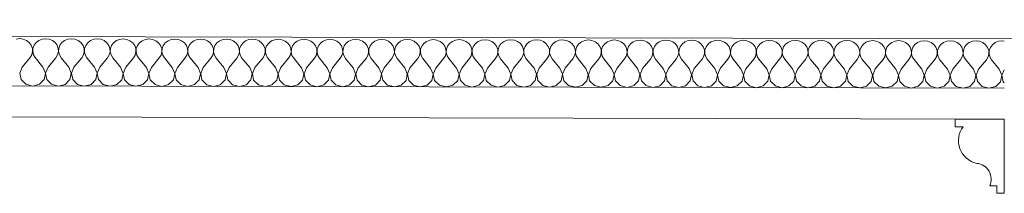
# Model space of a CAD drawing. Header units: millimetres. Extents: x -573548 to 674770, y -246895 to -89040.
# Tile 62 of 199: x 100221 to 101021, y -235800 to -235659. Entities that reach past the tile are written whole.
import ezdxf

# ---------------------------------------------------------------- set-up
doc = ezdxf.new("R2010")
doc.units = ezdxf.units.MM
for name, color, linetype, lineweight in [('belki sufitowe_Nr_pióra__41', 8, 'Continuous', 9), ('Nowe_Drawing & Figure_Nr_pióra__59', 8, 'Continuous', 9), ('Nowe_strop_Nr_pióra__59', 8, 'Continuous', 9), ('strop_Nr_pióra__41', 8, 'Continuous', 9)]:
    doc.layers.add(name, color=color, linetype=linetype, lineweight=lineweight)
doc.layers.add('Nowe_Drawing & Figure', color=7, linetype='Continuous')

# ---------------------------------------------------------------- blocks, each defined once
blk = doc.blocks.new('*X456', base_point=(477978.69, -104863.57))
at = {"layer": 'Nowe_Drawing & Figure', "color": 21, "linetype": 'Continuous', "lineweight": 13, "true_color": 0xffaaaa}
for p, q in [((494988.11, -73215.76), (494985.24, -73216.12)), ((494990.98, -73216.13), (494988.11, -73215.76)), ((494993.62, -73217.21), (494990.98, -73216.13)), ((494995.85, -73218.9), (494993.62, -73217.21)), ((494997.49, -73221.09), (494995.85, -73218.9)), ((494998.41, -73223.6), (494997.49, -73221.09)), ((494999.7, -73221.09), (494998.77, -73223.6)), ((495001.35, -73218.92), (494999.7, -73221.09)), ((495003.58, -73217.23), (495001.35, -73218.92)), ((495006.24, -73216.17), (495003.58, -73217.23)), ((495009.11, -73215.81), (495006.24, -73216.17)), ((495011.98, -73216.18), (495009.11, -73215.81)), ((495014.62, -73217.25), (495011.98, -73216.18)), ((495016.85, -73218.95), (495014.62, -73217.25)), ((495018.49, -73221.14), (495016.85, -73218.95)), ((495019.41, -73223.65), (495018.49, -73221.14)), ((495020.7, -73221.14), (495019.77, -73223.65)), ((495022.35, -73218.96), (495020.7, -73221.14)), ((495024.58, -73217.28), (495022.35, -73218.96)), ((495027.24, -73216.21), (495024.58, -73217.28)), ((495030.11, -73215.86), (495027.24, -73216.21)), ((495032.98, -73216.23), (495030.11, -73215.86)), ((495035.62, -73217.3), (495032.98, -73216.23)), ((495037.85, -73219), (495035.62, -73217.3)), ((495039.49, -73221.18), (495037.85, -73219)), ((495040.41, -73223.7), (495039.49, -73221.18)), ((495041.7, -73221.19), (495040.77, -73223.7)), ((495043.35, -73219.01), (495041.7, -73221.19)), ((495045.58, -73217.32), (495043.35, -73219.01)), ((495048.24, -73216.26), (495045.58, -73217.32)), ((495051.11, -73215.9), (495048.24, -73216.26)), ((495053.98, -73216.27), (495051.11, -73215.9)), ((495056.62, -73217.35), (495053.98, -73216.27)), ((495058.85, -73219.04), (495056.62, -73217.35)), ((495060.49, -73221.23), (495058.85, -73219.04)), ((495061.41, -73223.74), (495060.49, -73221.23)), ((495062.7, -73221.24), (495061.77, -73223.74)), ((495064.35, -73219.06), (495062.7, -73221.24)), ((495066.58, -73217.37), (495064.35, -73219.06)), ((495069.24, -73216.31), (495066.58, -73217.37)), ((495072.11, -73215.95), (495069.24, -73216.31)), ((495074.98, -73216.32), (495072.11, -73215.95)), ((495077.62, -73217.4), (495074.98, -73216.32)), ((495079.85, -73219.09), (495077.62, -73217.4)), ((495081.49, -73221.28), (495079.85, -73219.09)), ((495082.41, -73223.79), (495081.49, -73221.28)), ((495083.7, -73221.28), (495082.77, -73223.79)), ((495085.35, -73219.1), (495083.7, -73221.28)), ((495087.58, -73217.42), (495085.35, -73219.1)), ((495090.24, -73216.36), (495087.58, -73217.42)), ((495093.11, -73216), (495090.24, -73216.36)), ((495095.98, -73216.37), (495093.11, -73216)), ((495098.62, -73217.44), (495095.98, -73216.37)), ((495100.85, -73219.14), (495098.62, -73217.44)), ((495102.49, -73221.32), (495100.85, -73219.14)), ((495103.41, -73223.84), (495102.49, -73221.32)), ((495104.7, -73221.33), (495103.77, -73223.84)), ((495106.35, -73219.15), (495104.7, -73221.33)), ((495108.58, -73217.46), (495106.35, -73219.15)), ((495111.24, -73216.4), (495108.58, -73217.46)), ((495114.11, -73216.04), (495111.24, -73216.4)), ((495116.97, -73216.41), (495114.11, -73216.04)), ((495119.62, -73217.49), (495116.97, -73216.41)), ((495121.85, -73219.18), (495119.62, -73217.49)), ((495123.49, -73221.37), (495121.85, -73219.18)), ((495124.41, -73223.88), (495123.49, -73221.37)), ((495125.7, -73221.38), (495124.77, -73223.88)), ((495127.35, -73219.2), (495125.7, -73221.38)), ((495129.58, -73217.51), (495127.35, -73219.2)), ((495132.24, -73216.45), (495129.58, -73217.51)), ((495135.11, -73216.09), (495132.24, -73216.45)), ((495137.97, -73216.46), (495135.11, -73216.09)), ((495140.62, -73217.54), (495137.97, -73216.46)), ((495142.85, -73219.23), (495140.62, -73217.54)), ((495144.49, -73221.42), (495142.85, -73219.23)), ((495145.41, -73223.93), (495144.49, -73221.42)), ((495146.7, -73221.42), (495145.77, -73223.93)), ((495148.35, -73219.24), (495146.7, -73221.42)), ((495150.58, -73217.56), (495148.35, -73219.24)), ((495153.24, -73216.5), (495150.58, -73217.56)), ((495156.11, -73216.14), (495153.24, -73216.5)), ((495158.97, -73216.51), (495156.11, -73216.14)), ((495161.62, -73217.58), (495158.97, -73216.51)), ((495163.85, -73219.28), (495161.62, -73217.58)), ((495165.49, -73221.46), (495163.85, -73219.28)), ((495169.35, -73219.29), (495167.7, -73221.47)), ((495171.58, -73217.6), (495169.35, -73219.29)), ((495174.24, -73216.54), (495171.58, -73217.6)), ((495177.11, -73216.18), (495174.24, -73216.54)), ((495179.97, -73216.56), (495177.11, -73216.18)), ((495182.62, -73217.63), (495179.97, -73216.56)), ((495184.85, -73219.32), (495182.62, -73217.63)), ((495186.49, -73221.51), (495184.85, -73219.32)), ((495190.35, -73219.34), (495188.7, -73221.52)), ((495192.58, -73217.65), (495190.35, -73219.34)), ((495195.24, -73216.59), (495192.58, -73217.65)), ((495198.11, -73216.23), (495195.24, -73216.59)), ((495200.97, -73216.6), (495198.11, -73216.23)), ((495203.62, -73217.68), (495200.97, -73216.6)), ((495205.85, -73219.37), (495203.62, -73217.68)), ((495207.49, -73221.56), (495205.85, -73219.37)), ((495211.35, -73219.38), (495209.7, -73221.56)), ((495213.58, -73217.7), (495211.35, -73219.38)), ((495216.24, -73216.64), (495213.58, -73217.7)), ((495219.11, -73216.28), (495216.24, -73216.64)), ((495221.97, -73216.65), (495219.11, -73216.28)), ((495224.62, -73217.72), (495221.97, -73216.65)), ((495226.85, -73219.42), (495224.62, -73217.72)), ((495228.49, -73221.6), (495226.85, -73219.42)), ((495232.35, -73219.43), (495230.7, -73221.61)), ((495234.58, -73217.75), (495232.35, -73219.43)), ((495237.24, -73216.68), (495234.58, -73217.75)), ((495240.11, -73216.32), (495237.24, -73216.68)), ((495242.97, -73216.7), (495240.11, -73216.32)), ((495245.62, -73217.77), (495242.97, -73216.7)), ((495247.85, -73219.46), (495245.62, -73217.77)), ((495249.49, -73221.65), (495247.85, -73219.46)), ((495253.35, -73219.48), (495251.7, -73221.66)), ((495255.58, -73217.79), (495253.35, -73219.48)), ((495258.24, -73216.73), (495255.58, -73217.79)), ((495261.11, -73216.37), (495258.24, -73216.73)), ((495263.97, -73216.74), (495261.11, -73216.37)), ((495266.62, -73217.82), (495263.97, -73216.74)), ((495268.85, -73219.51), (495266.62, -73217.82)), ((495270.49, -73221.7), (495268.85, -73219.51)), ((495274.35, -73219.52), (495272.7, -73221.7)), ((495276.58, -73217.84), (495274.35, -73219.52)), ((495279.24, -73216.78), (495276.58, -73217.84)), ((495282.11, -73216.42), (495279.24, -73216.78)), ((495284.97, -73216.79), (495282.11, -73216.42)), ((495287.62, -73217.86), (495284.97, -73216.79)), ((495289.85, -73219.56), (495287.62, -73217.86)), ((495291.49, -73221.75), (495289.85, -73219.56)), ((495295.35, -73219.57), (495293.7, -73221.75)), ((495297.58, -73217.89), (495295.35, -73219.57)), ((495300.24, -73216.82), (495297.58, -73217.89)), ((495303.11, -73216.46), (495300.24, -73216.82)), ((495305.97, -73216.84), (495303.11, -73216.46)), ((495308.62, -73217.91), (495305.97, -73216.84)), ((495310.85, -73219.61), (495308.62, -73217.91)), ((495312.49, -73221.79), (495310.85, -73219.61)), ((495316.35, -73219.62), (495314.7, -73221.8)), ((495318.58, -73217.93), (495316.35, -73219.62)), ((495321.24, -73216.87), (495318.58, -73217.93)), ((495324.11, -73216.51), (495321.24, -73216.87)), ((495326.97, -73216.88), (495324.11, -73216.51)), ((495329.62, -73217.96), (495326.97, -73216.88)), ((495331.85, -73219.65), (495329.62, -73217.96)), ((495333.49, -73221.84), (495331.85, -73219.65)), ((495337.35, -73219.66), (495335.7, -73221.84)), ((495339.58, -73217.98), (495337.35, -73219.66)), ((495342.24, -73216.92), (495339.58, -73217.98)), ((495345.11, -73216.56), (495342.24, -73216.92)), ((495347.97, -73216.93), (495345.11, -73216.56)), ((495350.62, -73218), (495347.97, -73216.93)), ((495352.85, -73219.7), (495350.62, -73218)), ((495354.49, -73221.89), (495352.85, -73219.7)), ((495358.35, -73219.71), (495356.7, -73221.89)), ((495360.58, -73218.03), (495358.35, -73219.71)), ((495363.24, -73216.96), (495360.58, -73218.03)), ((495366.11, -73216.6), (495363.24, -73216.96)), ((495368.97, -73216.98), (495366.11, -73216.6)), ((495371.62, -73218.05), (495368.97, -73216.98)), ((495373.85, -73219.75), (495371.62, -73218.05)), ((495375.49, -73221.93), (495373.85, -73219.75)), ((495379.35, -73219.76), (495377.7, -73221.94)), ((495381.58, -73218.07), (495379.35, -73219.76)), ((495384.24, -73217.01), (495381.58, -73218.07)), ((495387.11, -73216.65), (495384.24, -73217.01)), ((495389.97, -73217.02), (495387.11, -73216.65)), ((495392.62, -73218.1), (495389.97, -73217.02)), ((495394.85, -73219.79), (495392.62, -73218.1)), ((495396.49, -73221.98), (495394.85, -73219.79)), ((495400.35, -73219.8), (495398.7, -73221.98)), ((495402.58, -73218.12), (495400.35, -73219.8)), ((495405.24, -73217.06), (495402.58, -73218.12)), ((495408.11, -73216.7), (495405.24, -73217.06)), ((495410.97, -73217.07), (495408.11, -73216.7)), ((495413.62, -73218.14), (495410.97, -73217.07)), ((495415.85, -73219.84), (495413.62, -73218.14)), ((495417.49, -73222.03), (495415.85, -73219.84)), ((495421.35, -73219.85), (495419.7, -73222.03)), ((495423.58, -73218.17), (495421.35, -73219.85)), ((495426.24, -73217.1), (495423.58, -73218.17)), ((495429.11, -73216.75), (495426.24, -73217.1)), ((495431.97, -73217.12), (495429.11, -73216.75)), ((495434.62, -73218.19), (495431.97, -73217.12)), ((495436.85, -73219.89), (495434.62, -73218.19)), ((495438.49, -73222.07), (495436.85, -73219.89)), ((495442.35, -73219.9), (495440.7, -73222.08)), ((495444.58, -73218.21), (495442.35, -73219.9)), ((495447.24, -73217.15), (495444.58, -73218.21)), ((495450.11, -73216.79), (495447.24, -73217.15)), ((495452.97, -73217.16), (495450.11, -73216.79)), ((495455.62, -73218.24), (495452.97, -73217.16)), ((495457.85, -73219.93), (495455.62, -73218.24)), ((495459.49, -73222.12), (495457.85, -73219.93)), ((495463.35, -73219.95), (495461.7, -73222.12)), ((495465.58, -73218.26), (495463.35, -73219.95)), ((495468.24, -73217.2), (495465.58, -73218.26)), ((495471.11, -73216.84), (495468.24, -73217.2)), ((495473.97, -73217.21), (495471.11, -73216.84)), ((495476.62, -73218.29), (495473.97, -73217.21)), ((495478.85, -73219.98), (495476.62, -73218.29)), ((495480.49, -73222.17), (495478.85, -73219.98)), ((495484.35, -73219.99), (495482.7, -73222.17)), ((495486.58, -73218.31), (495484.35, -73219.99)), ((495489.24, -73217.24), (495486.58, -73218.31)), ((495492.11, -73216.89), (495489.24, -73217.24)), ((495494.97, -73217.26), (495492.11, -73216.89)), ((495497.62, -73218.33), (495494.97, -73217.26)), ((495499.85, -73220.03), (495497.62, -73218.33)), ((495501.49, -73222.21), (495499.85, -73220.03)), ((495505.35, -73220.04), (495503.7, -73222.22)), ((495507.58, -73218.35), (495505.35, -73220.04)), ((495510.24, -73217.29), (495507.58, -73218.35)), ((495513.11, -73216.93), (495510.24, -73217.29)), ((495515.97, -73217.3), (495513.11, -73216.93)), ((495518.62, -73218.38), (495515.97, -73217.3)), ((495520.85, -73220.07), (495518.62, -73218.38)), ((495522.49, -73222.26), (495520.85, -73220.07)), ((495526.35, -73220.09), (495524.7, -73222.27)), ((495528.58, -73218.4), (495526.35, -73220.09)), ((495531.24, -73217.34), (495528.58, -73218.4)), ((495534.11, -73216.98), (495531.24, -73217.34)), ((495536.97, -73217.35), (495534.11, -73216.98)), ((495539.62, -73218.43), (495536.97, -73217.35)), ((495541.85, -73220.12), (495539.62, -73218.43)), ((495543.49, -73222.31), (495541.85, -73220.12)), ((495547.35, -73220.13), (495545.7, -73222.31)), ((495549.58, -73218.45), (495547.35, -73220.13)), ((495552.24, -73217.39), (495549.58, -73218.45)), ((495555.11, -73217.03), (495552.24, -73217.39)), ((495557.97, -73217.4), (495555.11, -73217.03)), ((495560.62, -73218.47), (495557.97, -73217.4)), ((495562.85, -73220.17), (495560.62, -73218.47)), ((495564.49, -73222.35), (495562.85, -73220.17)), ((495568.35, -73220.18), (495566.7, -73222.36)), ((495570.58, -73218.49), (495568.35, -73220.18)), ((495573.24, -73217.43), (495570.58, -73218.49)), ((495576.11, -73217.07), (495573.24, -73217.43)), ((495578.97, -73217.44), (495576.11, -73217.07)), ((495581.62, -73218.52), (495578.97, -73217.44)), ((495583.85, -73220.21), (495581.62, -73218.52)), ((495585.48, -73222.4), (495583.85, -73220.21)), ((495589.35, -73220.23), (495587.7, -73222.41)), ((495591.58, -73218.54), (495589.35, -73220.23)), ((495594.24, -73217.48), (495591.58, -73218.54)), ((495597.11, -73217.12), (495594.24, -73217.48)), ((495599.97, -73217.49), (495597.11, -73217.12)), ((495602.62, -73218.57), (495599.97, -73217.49)), ((495604.85, -73220.26), (495602.62, -73218.57)), ((495606.48, -73222.45), (495604.85, -73220.26)), ((495610.35, -73220.27), (495608.7, -73222.45)), ((495612.58, -73218.59), (495610.35, -73220.27)), ((495615.24, -73217.53), (495612.58, -73218.59)), ((495618.11, -73217.17), (495615.24, -73217.53)), ((495620.97, -73217.54), (495618.11, -73217.17)), ((495623.62, -73218.61), (495620.97, -73217.54)), ((495625.85, -73220.31), (495623.62, -73218.61)), ((495627.48, -73222.49), (495625.85, -73220.31)), ((495631.35, -73220.32), (495629.7, -73222.5)), ((495633.58, -73218.63), (495631.35, -73220.32)), ((495636.24, -73217.57), (495633.58, -73218.63)), ((495639.11, -73217.21), (495636.24, -73217.57)), ((495641.97, -73217.59), (495639.11, -73217.21)), ((495644.62, -73218.66), (495641.97, -73217.59)), ((495646.85, -73220.35), (495644.62, -73218.66)), ((495648.48, -73222.54), (495646.85, -73220.35)), ((495652.35, -73220.37), (495650.7, -73222.55)), ((495654.58, -73218.68), (495652.35, -73220.37)), ((495657.24, -73217.62), (495654.58, -73218.68)), ((495660.11, -73217.26), (495657.24, -73217.62)), ((495662.97, -73217.63), (495660.11, -73217.26)), ((495665.62, -73218.71), (495662.97, -73217.63)), ((495667.85, -73220.4), (495665.62, -73218.71)), ((495669.48, -73222.59), (495667.85, -73220.4)), ((495673.35, -73220.41), (495671.7, -73222.59)), ((495675.58, -73218.73), (495673.35, -73220.41)), ((495678.23, -73217.67), (495675.58, -73218.73)), ((495681.11, -73217.31), (495678.23, -73217.67)), ((495683.97, -73217.68), (495681.11, -73217.31)), ((495686.62, -73218.75), (495683.97, -73217.68)), ((495688.85, -73220.45), (495686.62, -73218.75)), ((495690.48, -73222.63), (495688.85, -73220.45)), ((495694.35, -73220.46), (495692.7, -73222.64)), ((495696.58, -73218.78), (495694.35, -73220.46)), ((495699.23, -73217.71), (495696.58, -73218.78)), ((495702.11, -73217.35), (495699.23, -73217.71)), ((495704.97, -73217.73), (495702.11, -73217.35)), ((495707.62, -73218.8), (495704.97, -73217.73)), ((495709.85, -73220.5), (495707.62, -73218.8)), ((495711.48, -73222.68), (495709.85, -73220.5)), ((495715.35, -73220.51), (495713.7, -73222.69)), ((495717.58, -73218.82), (495715.35, -73220.51)), ((495720.23, -73217.76), (495717.58, -73218.82)), ((495723.1, -73217.4), (495720.23, -73217.76)), ((495725.97, -73217.77), (495723.1, -73217.4)), ((495728.62, -73218.85), (495725.97, -73217.77)), ((495730.85, -73220.54), (495728.62, -73218.85)), ((495732.48, -73222.73), (495730.85, -73220.54)), ((495736.35, -73220.55), (495734.7, -73222.73)), ((495738.58, -73218.87), (495736.35, -73220.55)), ((495741.23, -73217.81), (495738.58, -73218.87)), ((495744.1, -73217.45), (495741.23, -73217.81)), ((495746.97, -73217.82), (495744.1, -73217.45)), ((495749.62, -73218.89), (495746.97, -73217.82)), ((495751.85, -73220.59), (495749.62, -73218.89)), ((495753.48, -73222.78), (495751.85, -73220.59)), ((495757.35, -73220.6), (495755.7, -73222.78)), ((495759.58, -73218.92), (495757.35, -73220.6)), ((495762.23, -73217.85), (495759.58, -73218.92)), ((495765.1, -73217.49), (495762.23, -73217.85)), ((495767.97, -73217.87), (495765.1, -73217.49)), ((495770.62, -73218.94), (495767.97, -73217.87)), ((495772.85, -73220.64), (495770.62, -73218.94)), ((495774.48, -73222.82), (495772.85, -73220.64)), ((495778.35, -73220.65), (495776.7, -73222.83)), ((495780.58, -73218.96), (495778.35, -73220.65)), ((495783.23, -73217.9), (495780.58, -73218.96)), ((495786.1, -73217.54), (495783.23, -73217.9)), ((495788.01, -73217.79), (495786.1, -73217.54)), ((494996.47, -73231.14), (494997.88, -73228.83)), ((494997.88, -73228.83), (494998.54, -73226.25)), ((494998.54, -73226.25), (494998.41, -73223.6)), ((494998.77, -73223.6), (494998.63, -73226.25)), ((494998.63, -73226.25), (494999.28, -73228.83)), ((494999.28, -73228.83), (495000.67, -73231.15)), ((495017.47, -73231.19), (495018.88, -73228.87)), ((495018.88, -73228.87), (495019.54, -73226.29)), ((495019.54, -73226.29), (495019.41, -73223.65)), ((495019.77, -73223.65), (495019.63, -73226.29)), ((495019.63, -73226.29), (495020.28, -73228.88)), ((495020.28, -73228.88), (495021.67, -73231.2)), ((495038.47, -73231.23), (495039.88, -73228.92)), ((495039.88, -73228.92), (495040.54, -73226.34)), ((495040.54, -73226.34), (495040.41, -73223.7)), ((495040.77, -73223.7), (495040.63, -73226.34)), ((495040.63, -73226.34), (495041.28, -73228.92)), ((495041.28, -73228.92), (495042.67, -73231.24)), ((495059.47, -73231.28), (495060.88, -73228.97)), ((495060.88, -73228.97), (495061.54, -73226.39)), ((495061.54, -73226.39), (495061.41, -73223.74)), ((495061.77, -73223.74), (495061.63, -73226.39)), ((495061.63, -73226.39), (495062.28, -73228.97)), ((495062.28, -73228.97), (495063.67, -73231.29)), ((495080.47, -73231.33), (495081.88, -73229.01)), ((495081.88, -73229.01), (495082.54, -73226.43)), ((495082.54, -73226.43), (495082.41, -73223.79)), ((495082.77, -73223.79), (495082.63, -73226.43)), ((495082.63, -73226.43), (495083.28, -73229.02)), ((495083.28, -73229.02), (495084.67, -73231.34)), ((495101.47, -73231.37), (495102.88, -73229.06)), ((495102.88, -73229.06), (495103.54, -73226.48)), ((495103.54, -73226.48), (495103.41, -73223.84)), ((495103.77, -73223.84), (495103.63, -73226.48)), ((495103.63, -73226.48), (495104.28, -73229.06)), ((495104.28, -73229.06), (495105.67, -73231.38)), ((495122.47, -73231.42), (495123.88, -73229.11)), ((495123.88, -73229.11), (495124.54, -73226.53)), ((495124.54, -73226.53), (495124.41, -73223.88)), ((495124.77, -73223.88), (495124.63, -73226.53)), ((495124.63, -73226.53), (495125.28, -73229.11)), ((495125.28, -73229.11), (495126.67, -73231.43)), ((495143.47, -73231.47), (495144.88, -73229.15)), ((495144.88, -73229.15), (495145.54, -73226.58)), ((495145.54, -73226.58), (495145.41, -73223.93)), ((495145.77, -73223.93), (495145.63, -73226.58)), ((495145.63, -73226.58), (495146.28, -73229.16)), ((495146.28, -73229.16), (495147.67, -73231.48)), ((495164.47, -73231.52), (495165.88, -73229.2)), ((495166.41, -73223.98), (495165.49, -73221.46)), ((495165.88, -73229.2), (495166.54, -73226.62)), ((495166.54, -73226.62), (495166.41, -73223.98)), ((495166.77, -73223.98), (495166.63, -73226.62)), ((495166.63, -73226.62), (495167.28, -73229.2)), ((495167.7, -73221.47), (495166.77, -73223.98)), ((495167.28, -73229.2), (495168.67, -73231.52)), ((495185.47, -73231.56), (495186.88, -73229.25)), ((495187.41, -73224.02), (495186.49, -73221.51)), ((495186.88, -73229.25), (495187.54, -73226.67)), ((495187.54, -73226.67), (495187.41, -73224.02)), ((495187.77, -73224.02), (495187.63, -73226.67)), ((495187.63, -73226.67), (495188.28, -73229.25)), ((495188.7, -73221.52), (495187.77, -73224.02)), ((495188.28, -73229.25), (495189.67, -73231.57)), ((495206.47, -73231.61), (495207.88, -73229.29)), ((495208.41, -73224.07), (495207.49, -73221.56)), ((495207.88, -73229.29), (495208.54, -73226.72)), ((495208.54, -73226.72), (495208.41, -73224.07)), ((495208.77, -73224.07), (495208.63, -73226.72)), ((495208.63, -73226.72), (495209.28, -73229.3)), ((495209.7, -73221.56), (495208.77, -73224.07)), ((495209.28, -73229.3), (495210.67, -73231.62)), ((495227.47, -73231.66), (495228.88, -73229.34)), ((495229.41, -73224.12), (495228.49, -73221.6)), ((495228.88, -73229.34), (495229.54, -73226.76)), ((495229.54, -73226.76), (495229.41, -73224.12)), ((495229.77, -73224.12), (495229.63, -73226.76)), ((495229.63, -73226.76), (495230.28, -73229.34)), ((495230.7, -73221.61), (495229.77, -73224.12)), ((495230.28, -73229.34), (495231.67, -73231.67)), ((495248.47, -73231.7), (495249.88, -73229.39)), ((495250.41, -73224.16), (495249.49, -73221.65)), ((495249.88, -73229.39), (495250.54, -73226.81)), ((495250.54, -73226.81), (495250.41, -73224.16)), ((495250.77, -73224.16), (495250.63, -73226.81)), ((495250.63, -73226.81), (495251.28, -73229.39)), ((495251.7, -73221.66), (495250.77, -73224.16)), ((495251.28, -73229.39), (495252.67, -73231.71)), ((495269.47, -73231.75), (495270.88, -73229.43)), ((495271.41, -73224.21), (495270.49, -73221.7)), ((495270.88, -73229.43), (495271.54, -73226.86)), ((495271.54, -73226.86), (495271.41, -73224.21)), ((495271.77, -73224.21), (495271.63, -73226.86)), ((495271.63, -73226.86), (495272.28, -73229.44)), ((495272.7, -73221.7), (495271.77, -73224.21)), ((495272.28, -73229.44), (495273.67, -73231.76)), ((495292.41, -73224.26), (495291.49, -73221.75)), ((495291.88, -73229.48), (495292.54, -73226.9)), ((495292.54, -73226.9), (495292.41, -73224.26)), ((495292.77, -73224.26), (495292.63, -73226.9)), ((495292.63, -73226.9), (495293.28, -73229.48)), ((495293.7, -73221.75), (495292.77, -73224.26)), ((495313.41, -73224.3), (495312.49, -73221.79)), ((495312.88, -73229.53), (495313.54, -73226.95)), ((495313.54, -73226.95), (495313.41, -73224.3)), ((495313.77, -73224.3), (495313.63, -73226.95)), ((495313.63, -73226.95), (495314.28, -73229.53)), ((495314.7, -73221.8), (495313.77, -73224.3)), ((495334.41, -73224.35), (495333.49, -73221.84)), ((495333.88, -73229.58), (495334.54, -73227)), ((495334.54, -73227), (495334.41, -73224.35)), ((495334.77, -73224.35), (495334.63, -73227)), ((495334.63, -73227), (495335.28, -73229.58)), ((495335.7, -73221.84), (495334.77, -73224.35)), ((495355.41, -73224.4), (495354.49, -73221.89)), ((495354.88, -73229.62), (495355.54, -73227.04)), ((495355.54, -73227.04), (495355.41, -73224.4)), ((495355.77, -73224.4), (495355.63, -73227.04)), ((495355.63, -73227.04), (495356.27, -73229.63)), ((495356.7, -73221.89), (495355.77, -73224.4)), ((495376.41, -73224.44), (495375.49, -73221.93)), ((495375.88, -73229.67), (495376.54, -73227.09)), ((495376.54, -73227.09), (495376.41, -73224.44)), ((495376.77, -73224.45), (495376.62, -73227.09)), ((495376.62, -73227.09), (495377.27, -73229.67)), ((495377.7, -73221.94), (495376.77, -73224.45)), ((495397.41, -73224.49), (495396.49, -73221.98)), ((495396.88, -73229.72), (495397.54, -73227.14)), ((495397.54, -73227.14), (495397.41, -73224.49)), ((495397.77, -73224.49), (495397.62, -73227.14)), ((495397.62, -73227.14), (495398.27, -73229.72)), ((495398.7, -73221.98), (495397.77, -73224.49)), ((495418.41, -73224.54), (495417.49, -73222.03)), ((495417.88, -73229.76), (495418.54, -73227.18)), ((495418.54, -73227.18), (495418.41, -73224.54)), ((495418.77, -73224.54), (495418.62, -73227.18)), ((495418.62, -73227.18), (495419.27, -73229.77)), ((495419.7, -73222.03), (495418.77, -73224.54)), ((495439.41, -73224.58), (495438.49, -73222.07)), ((495438.88, -73229.81), (495439.54, -73227.23)), ((495439.54, -73227.23), (495439.41, -73224.58)), ((495439.77, -73224.59), (495439.62, -73227.23)), ((495439.62, -73227.23), (495440.27, -73229.81)), ((495440.7, -73222.08), (495439.77, -73224.59)), ((495460.41, -73224.63), (495459.49, -73222.12)), ((495459.88, -73229.86), (495460.54, -73227.28)), ((495460.54, -73227.28), (495460.41, -73224.63)), ((495460.77, -73224.63), (495460.62, -73227.28)), ((495460.62, -73227.28), (495461.27, -73229.86)), ((495461.7, -73222.12), (495460.77, -73224.63)), ((495481.41, -73224.68), (495480.49, -73222.17)), ((495480.88, -73229.9), (495481.54, -73227.32)), ((495481.54, -73227.32), (495481.41, -73224.68)), ((495481.77, -73224.68), (495481.62, -73227.32)), ((495481.62, -73227.32), (495482.27, -73229.91)), ((495482.7, -73222.17), (495481.77, -73224.68)), ((495502.41, -73224.73), (495501.49, -73222.21)), ((495501.88, -73229.95), (495502.54, -73227.37)), ((495502.54, -73227.37), (495502.41, -73224.73)), ((495502.77, -73224.73), (495502.62, -73227.37)), ((495502.62, -73227.37), (495503.27, -73229.95)), ((495503.7, -73222.22), (495502.77, -73224.73)), ((495523.41, -73224.77), (495522.49, -73222.26)), ((495522.88, -73230), (495523.54, -73227.42)), ((495523.54, -73227.42), (495523.41, -73224.77)), ((495523.77, -73224.77), (495523.62, -73227.42)), ((495523.62, -73227.42), (495524.27, -73230)), ((495524.7, -73222.27), (495523.77, -73224.77)), ((495544.41, -73224.82), (495543.49, -73222.31)), ((495543.88, -73230.04), (495544.54, -73227.46)), ((495544.54, -73227.46), (495544.41, -73224.82)), ((495544.77, -73224.82), (495544.62, -73227.47)), ((495544.62, -73227.47), (495545.27, -73230.05)), ((495545.7, -73222.31), (495544.77, -73224.82)), ((495565.41, -73224.87), (495564.49, -73222.35)), ((495564.88, -73230.09), (495565.54, -73227.51)), ((495565.54, -73227.51), (495565.41, -73224.87)), ((495565.77, -73224.87), (495565.62, -73227.51)), ((495565.62, -73227.51), (495566.27, -73230.09)), ((495566.7, -73222.36), (495565.77, -73224.87)), ((495586.41, -73224.91), (495585.48, -73222.4)), ((495585.88, -73230.14), (495586.54, -73227.56)), ((495586.54, -73227.56), (495586.41, -73224.91)), ((495586.77, -73224.91), (495586.62, -73227.56)), ((495586.62, -73227.56), (495587.27, -73230.14)), ((495587.7, -73222.41), (495586.77, -73224.91)), ((495607.41, -73224.96), (495606.48, -73222.45)), ((495606.88, -73230.18), (495607.54, -73227.61)), ((495607.54, -73227.61), (495607.41, -73224.96)), ((495607.77, -73224.96), (495607.62, -73227.61)), ((495607.62, -73227.61), (495608.27, -73230.19)), ((495608.7, -73222.45), (495607.77, -73224.96)), ((495628.41, -73225.01), (495627.48, -73222.49)), ((495627.88, -73230.23), (495628.54, -73227.65)), ((495628.54, -73227.65), (495628.41, -73225.01)), ((495628.77, -73225.01), (495628.62, -73227.65)), ((495628.62, -73227.65), (495629.27, -73230.23)), ((495629.7, -73222.5), (495628.77, -73225.01)), ((495649.4, -73225.05), (495648.48, -73222.54)), ((495648.88, -73230.28), (495649.54, -73227.7)), ((495649.54, -73227.7), (495649.4, -73225.05)), ((495649.77, -73225.05), (495649.62, -73227.7)), ((495649.62, -73227.7), (495650.27, -73230.28)), ((495650.7, -73222.55), (495649.77, -73225.05)), ((495670.4, -73225.1), (495669.48, -73222.59)), ((495669.88, -73230.32), (495670.54, -73227.75)), ((495670.54, -73227.75), (495670.4, -73225.1)), ((495670.77, -73225.1), (495670.62, -73227.75)), ((495670.62, -73227.75), (495671.27, -73230.33)), ((495671.7, -73222.59), (495670.77, -73225.1)), ((495691.4, -73225.15), (495690.48, -73222.63)), ((495690.88, -73230.37), (495691.54, -73227.79)), ((495691.54, -73227.79), (495691.4, -73225.15)), ((495691.77, -73225.15), (495691.62, -73227.79)), ((495691.62, -73227.79), (495692.27, -73230.37)), ((495692.7, -73222.64), (495691.77, -73225.15)), ((495712.4, -73225.19), (495711.48, -73222.68)), ((495711.88, -73230.42), (495712.54, -73227.84)), ((495712.54, -73227.84), (495712.4, -73225.19)), ((495712.77, -73225.19), (495712.62, -73227.84)), ((495712.62, -73227.84), (495713.27, -73230.42)), ((495713.7, -73222.69), (495712.77, -73225.19)), ((495733.4, -73225.24), (495732.48, -73222.73)), ((495732.88, -73230.46), (495733.54, -73227.89)), ((495733.54, -73227.89), (495733.4, -73225.24)), ((495733.77, -73225.24), (495733.62, -73227.89)), ((495733.62, -73227.89), (495734.27, -73230.47)), ((495734.7, -73222.73), (495733.77, -73225.24)), ((495754.4, -73225.29), (495753.48, -73222.78)), ((495753.88, -73230.51), (495754.54, -73227.93)), ((495754.54, -73227.93), (495754.4, -73225.29)), ((495754.77, -73225.29), (495754.62, -73227.93)), ((495754.62, -73227.93), (495755.27, -73230.51)), ((495755.7, -73222.78), (495754.77, -73225.29)), ((495775.4, -73225.33), (495774.48, -73222.82)), ((495774.88, -73230.56), (495775.54, -73227.98)), ((495775.54, -73227.98), (495775.4, -73225.33)), ((495775.77, -73225.33), (495775.62, -73227.98)), ((495775.62, -73227.98), (495776.27, -73230.56)), ((495776.7, -73222.83), (495775.77, -73225.33)), ((494990.16, -73238.81), (494996.47, -73231.14)), ((495006.96, -73238.84), (495000.67, -73231.15)), ((495011.16, -73238.85), (495017.47, -73231.19)), ((495027.96, -73238.89), (495021.67, -73231.2)), ((495032.16, -73238.9), (495038.47, -73231.23)), ((495048.96, -73238.94), (495042.67, -73231.24)), ((495053.16, -73238.95), (495059.47, -73231.28)), ((495069.96, -73238.98), (495063.67, -73231.29)), ((495074.16, -73238.99), (495080.47, -73231.33)), ((495090.96, -73239.03), (495084.67, -73231.34)), ((495095.16, -73239.04), (495101.47, -73231.37)), ((495111.96, -73239.08), (495105.67, -73231.38)), ((495116.16, -73239.09), (495122.47, -73231.42)), ((495132.96, -73239.13), (495126.67, -73231.43)), ((495137.16, -73239.13), (495143.47, -73231.47)), ((495153.96, -73239.17), (495147.67, -73231.48)), ((495158.16, -73239.18), (495164.47, -73231.52)), ((495174.95, -73239.22), (495168.67, -73231.52)), ((495179.15, -73239.23), (495185.47, -73231.56)), ((495195.95, -73239.27), (495189.67, -73231.57)), ((495200.15, -73239.27), (495206.47, -73231.61)), ((495216.95, -73239.31), (495210.67, -73231.62)), ((495221.15, -73239.32), (495227.47, -73231.66)), ((495237.95, -73239.36), (495231.67, -73231.67)), ((495242.15, -73239.37), (495248.47, -73231.7)), ((495258.95, -73239.41), (495252.67, -73231.71)), ((495263.15, -73239.42), (495269.47, -73231.75)), ((495279.95, -73239.45), (495273.67, -73231.76)), ((495284.15, -73239.46), (495290.47, -73231.8)), ((495290.47, -73231.8), (495291.88, -73229.48)), ((495293.28, -73229.48), (495294.67, -73231.81)), ((495300.95, -73239.5), (495294.67, -73231.81)), ((495305.15, -73239.51), (495311.47, -73231.84)), ((495311.47, -73231.84), (495312.88, -73229.53)), ((495314.28, -73229.53), (495315.67, -73231.85)), ((495321.95, -73239.55), (495315.67, -73231.85)), ((495326.15, -73239.56), (495332.47, -73231.89)), ((495332.47, -73231.89), (495333.88, -73229.58)), ((495335.28, -73229.58), (495336.67, -73231.9)), ((495342.95, -73239.59), (495336.67, -73231.9)), ((495347.15, -73239.6), (495353.47, -73231.94)), ((495353.47, -73231.94), (495354.88, -73229.62)), ((495356.27, -73229.63), (495357.67, -73231.95)), ((495363.95, -73239.64), (495357.67, -73231.95)), ((495368.15, -73239.65), (495374.47, -73231.98)), ((495374.47, -73231.98), (495375.88, -73229.67)), ((495377.27, -73229.67), (495378.67, -73231.99)), ((495384.95, -73239.69), (495378.67, -73231.99)), ((495389.15, -73239.7), (495395.47, -73232.03)), ((495395.47, -73232.03), (495396.88, -73229.72)), ((495398.27, -73229.72), (495399.67, -73232.04)), ((495405.95, -73239.73), (495399.67, -73232.04)), ((495410.15, -73239.74), (495416.47, -73232.08)), ((495416.47, -73232.08), (495417.88, -73229.76)), ((495419.27, -73229.77), (495420.67, -73232.09)), ((495426.95, -73239.78), (495420.67, -73232.09)), ((495431.15, -73239.79), (495437.47, -73232.12)), ((495437.47, -73232.12), (495438.88, -73229.81)), ((495440.27, -73229.81), (495441.67, -73232.13)), ((495447.95, -73239.83), (495441.67, -73232.13)), ((495452.15, -73239.84), (495458.47, -73232.17)), ((495458.47, -73232.17), (495459.88, -73229.86)), ((495461.27, -73229.86), (495462.67, -73232.18)), ((495468.95, -73239.87), (495462.67, -73232.18)), ((495473.15, -73239.88), (495479.47, -73232.22)), ((495479.47, -73232.22), (495480.88, -73229.9)), ((495482.27, -73229.91), (495483.67, -73232.23)), ((495489.95, -73239.92), (495483.67, -73232.23)), ((495494.15, -73239.93), (495500.47, -73232.26)), ((495500.47, -73232.26), (495501.88, -73229.95)), ((495503.27, -73229.95), (495504.67, -73232.27)), ((495510.95, -73239.97), (495504.67, -73232.27)), ((495515.15, -73239.98), (495521.47, -73232.31)), ((495521.47, -73232.31), (495522.88, -73230)), ((495524.27, -73230), (495525.67, -73232.32)), ((495531.95, -73240.01), (495525.67, -73232.32)), ((495536.15, -73240.02), (495542.47, -73232.36)), ((495542.47, -73232.36), (495543.88, -73230.04)), ((495545.27, -73230.05), (495546.67, -73232.37)), ((495552.95, -73240.06), (495546.67, -73232.37)), ((495557.15, -73240.07), (495563.47, -73232.4)), ((495563.47, -73232.4), (495564.88, -73230.09)), ((495566.27, -73230.09), (495567.67, -73232.41)), ((495573.95, -73240.11), (495567.67, -73232.41)), ((495578.15, -73240.12), (495584.47, -73232.45)), ((495584.47, -73232.45), (495585.88, -73230.14)), ((495587.27, -73230.14), (495588.67, -73232.46)), ((495594.95, -73240.16), (495588.67, -73232.46)), ((495599.15, -73240.16), (495605.47, -73232.5)), ((495605.47, -73232.5), (495606.88, -73230.18)), ((495608.27, -73230.19), (495609.67, -73232.51)), ((495615.95, -73240.2), (495609.67, -73232.51)), ((495620.15, -73240.21), (495626.47, -73232.55)), ((495626.47, -73232.55), (495627.88, -73230.23)), ((495629.27, -73230.23), (495630.67, -73232.55)), ((495636.95, -73240.25), (495630.67, -73232.55)), ((495641.15, -73240.26), (495647.47, -73232.59)), ((495647.47, -73232.59), (495648.88, -73230.28)), ((495650.27, -73230.28), (495651.67, -73232.6)), ((495657.95, -73240.3), (495651.67, -73232.6)), ((495662.15, -73240.3), (495668.47, -73232.64)), ((495668.47, -73232.64), (495669.88, -73230.32)), ((495671.27, -73230.33), (495672.67, -73232.65)), ((495678.95, -73240.34), (495672.67, -73232.65)), ((495683.15, -73240.35), (495689.47, -73232.69)), ((495689.47, -73232.69), (495690.88, -73230.37)), ((495692.27, -73230.37), (495693.67, -73232.7)), ((495699.95, -73240.39), (495693.67, -73232.7)), ((495704.15, -73240.4), (495710.47, -73232.73)), ((495710.47, -73232.73), (495711.88, -73230.42)), ((495713.27, -73230.42), (495714.67, -73232.74)), ((495720.95, -73240.44), (495714.67, -73232.74)), ((495725.15, -73240.45), (495731.47, -73232.78)), ((495731.47, -73232.78), (495732.88, -73230.46)), ((495734.27, -73230.47), (495735.67, -73232.79)), ((495741.95, -73240.48), (495735.67, -73232.79)), ((495746.15, -73240.49), (495752.47, -73232.83)), ((495752.47, -73232.83), (495753.88, -73230.51)), ((495755.27, -73230.51), (495756.67, -73232.84)), ((495762.95, -73240.53), (495756.67, -73232.84)), ((495767.15, -73240.54), (495773.47, -73232.87)), ((495773.47, -73232.87), (495774.88, -73230.56)), ((495776.27, -73230.56), (495777.67, -73232.88)), ((495783.95, -73240.58), (495777.67, -73232.88)), ((494990.16, -73238.81), (494988.09, -73243.7)), ((494988.09, -73243.7), (494989.14, -73248.86)), ((495009, -73243.75), (495006.96, -73238.84)), ((495007.92, -73248.9), (495009, -73243.75)), ((495011.16, -73238.85), (495009.09, -73243.75)), ((495009.09, -73243.75), (495010.14, -73248.9)), ((495030, -73243.79), (495027.96, -73238.89)), ((495028.92, -73248.95), (495030, -73243.79)), ((495032.16, -73238.9), (495030.09, -73243.79)), ((495030.09, -73243.79), (495031.14, -73248.95)), ((495051, -73243.84), (495048.96, -73238.94)), ((495049.92, -73248.99), (495051, -73243.84)), ((495053.16, -73238.95), (495051.09, -73243.84)), ((495051.09, -73243.84), (495052.14, -73249)), ((495072, -73243.89), (495069.96, -73238.98)), ((495070.92, -73249.04), (495072, -73243.89)), ((495074.16, -73238.99), (495072.09, -73243.89)), ((495072.09, -73243.89), (495073.14, -73249.04)), ((495093, -73243.93), (495090.96, -73239.03)), ((495091.92, -73249.09), (495093, -73243.93)), ((495095.16, -73239.04), (495093.09, -73243.93)), ((495093.09, -73243.93), (495094.14, -73249.09)), ((495114, -73243.98), (495111.96, -73239.08)), ((495112.92, -73249.13), (495114, -73243.98)), ((495116.16, -73239.09), (495114.09, -73243.98)), ((495114.09, -73243.98), (495115.14, -73249.14)), ((495135, -73244.03), (495132.96, -73239.13)), ((495133.92, -73249.18), (495135, -73244.03)), ((495137.16, -73239.13), (495135.09, -73244.03)), ((495135.09, -73244.03), (495136.14, -73249.19)), ((495156, -73244.07), (495153.96, -73239.17)), ((495154.92, -73249.23), (495156, -73244.07)), ((495158.16, -73239.18), (495156.09, -73244.07)), ((495156.09, -73244.07), (495157.14, -73249.23)), ((495177, -73244.12), (495174.95, -73239.22)), ((495175.92, -73249.27), (495177, -73244.12)), ((495179.15, -73239.23), (495177.09, -73244.12)), ((495177.09, -73244.12), (495178.14, -73249.28)), ((495198, -73244.17), (495195.95, -73239.27)), ((495196.92, -73249.32), (495198, -73244.17)), ((495200.15, -73239.27), (495198.09, -73244.17)), ((495198.09, -73244.17), (495199.14, -73249.33)), ((495219, -73244.21), (495216.95, -73239.31)), ((495217.92, -73249.37), (495219, -73244.21)), ((495221.15, -73239.32), (495219.09, -73244.21)), ((495219.09, -73244.21), (495220.14, -73249.37)), ((495240, -73244.26), (495237.95, -73239.36)), ((495238.92, -73249.41), (495240, -73244.26)), ((495242.15, -73239.37), (495240.09, -73244.26)), ((495240.09, -73244.26), (495241.14, -73249.42)), ((495261, -73244.31), (495258.95, -73239.41)), ((495259.92, -73249.46), (495261, -73244.31)), ((495263.15, -73239.42), (495261.09, -73244.31)), ((495261.09, -73244.31), (495262.14, -73249.47)), ((495282, -73244.36), (495279.95, -73239.45)), ((495280.92, -73249.51), (495282, -73244.36)), ((495284.15, -73239.46), (495282.09, -73244.36)), ((495282.09, -73244.36), (495283.14, -73249.51)), ((495303, -73244.4), (495300.95, -73239.5)), ((495301.92, -73249.56), (495303, -73244.4)), ((495305.15, -73239.51), (495303.09, -73244.4)), ((495303.09, -73244.4), (495304.14, -73249.56)), ((495324, -73244.45), (495321.95, -73239.55)), ((495322.92, -73249.6), (495324, -73244.45)), ((495326.15, -73239.56), (495324.09, -73244.45)), ((495324.09, -73244.45), (495325.14, -73249.61)), ((495345, -73244.5), (495342.95, -73239.59)), ((495343.92, -73249.65), (495345, -73244.5)), ((495347.15, -73239.6), (495345.09, -73244.5)), ((495345.09, -73244.5), (495346.14, -73249.65)), ((495366, -73244.54), (495363.95, -73239.64)), ((495364.92, -73249.7), (495366, -73244.54)), ((495368.15, -73239.65), (495366.09, -73244.54)), ((495366.09, -73244.54), (495367.14, -73249.7)), ((495387, -73244.59), (495384.95, -73239.69)), ((495385.92, -73249.74), (495387, -73244.59)), ((495389.15, -73239.7), (495387.09, -73244.59)), ((495387.09, -73244.59), (495388.14, -73249.75)), ((495408, -73244.64), (495405.95, -73239.73)), ((495406.92, -73249.79), (495408, -73244.64)), ((495410.15, -73239.74), (495408.09, -73244.64)), ((495408.09, -73244.64), (495409.14, -73249.79)), ((495429, -73244.68), (495426.95, -73239.78)), ((495427.92, -73249.84), (495429, -73244.68)), ((495431.15, -73239.79), (495429.09, -73244.68)), ((495429.09, -73244.68), (495430.14, -73249.84)), ((495450, -73244.73), (495447.95, -73239.83)), ((495448.92, -73249.88), (495450, -73244.73)), ((495452.15, -73239.84), (495450.09, -73244.73)), ((495450.09, -73244.73), (495451.14, -73249.89)), ((495471, -73244.78), (495468.95, -73239.87)), ((495469.92, -73249.93), (495471, -73244.78)), ((495473.15, -73239.88), (495471.09, -73244.78)), ((495471.09, -73244.78), (495472.14, -73249.93)), ((495492, -73244.82), (495489.95, -73239.92)), ((495490.92, -73249.98), (495492, -73244.82)), ((495494.15, -73239.93), (495492.09, -73244.82)), ((495492.09, -73244.82), (495493.14, -73249.98)), ((495513, -73244.87), (495510.95, -73239.97)), ((495511.92, -73250.02), (495513, -73244.87)), ((495515.15, -73239.98), (495513.09, -73244.87)), ((495513.09, -73244.87), (495514.14, -73250.03)), ((495534, -73244.92), (495531.95, -73240.01)), ((495532.92, -73250.07), (495534, -73244.92)), ((495536.15, -73240.02), (495534.09, -73244.92)), ((495534.09, -73244.92), (495535.14, -73250.08)), ((495555, -73244.96), (495552.95, -73240.06)), ((495553.92, -73250.12), (495555, -73244.96)), ((495557.15, -73240.07), (495555.09, -73244.96)), ((495555.09, -73244.96), (495556.14, -73250.12)), ((495576, -73245.01), (495573.95, -73240.11)), ((495574.92, -73250.16), (495576, -73245.01)), ((495578.15, -73240.12), (495576.09, -73245.01)), ((495576.09, -73245.01), (495577.14, -73250.17)), ((495597, -73245.06), (495594.95, -73240.16)), ((495595.92, -73250.21), (495597, -73245.06)), ((495599.15, -73240.16), (495597.09, -73245.06)), ((495597.09, -73245.06), (495598.14, -73250.22)), ((495618, -73245.1), (495615.95, -73240.2)), ((495616.92, -73250.26), (495618, -73245.1)), ((495620.15, -73240.21), (495618.09, -73245.1)), ((495618.09, -73245.1), (495619.14, -73250.26)), ((495639, -73245.15), (495636.95, -73240.25)), ((495637.92, -73250.3), (495639, -73245.15)), ((495641.15, -73240.26), (495639.09, -73245.15)), ((495639.09, -73245.15), (495640.14, -73250.31)), ((495660, -73245.2), (495657.95, -73240.3)), ((495658.92, -73250.35), (495660, -73245.2)), ((495662.15, -73240.3), (495660.09, -73245.2)), ((495660.09, -73245.2), (495661.14, -73250.36)), ((495681, -73245.24), (495678.95, -73240.34)), ((495679.92, -73250.4), (495681, -73245.24)), ((495683.15, -73240.35), (495681.09, -73245.25)), ((495681.09, -73245.25), (495682.14, -73250.4)), ((495702, -73245.29), (495699.95, -73240.39)), ((495700.92, -73250.44), (495702, -73245.29)), ((495704.15, -73240.4), (495702.09, -73245.29)), ((495702.09, -73245.29), (495703.14, -73250.45)), ((495723, -73245.34), (495720.95, -73240.44)), ((495721.92, -73250.49), (495723, -73245.34)), ((495725.15, -73240.45), (495723.09, -73245.34)), ((495723.09, -73245.34), (495724.14, -73250.5)), ((495744, -73245.39), (495741.95, -73240.48)), ((495742.92, -73250.54), (495744, -73245.39)), ((495746.15, -73240.49), (495744.09, -73245.39)), ((495744.09, -73245.39), (495745.14, -73250.54)), ((495765, -73245.43), (495762.95, -73240.53)), ((495763.92, -73250.59), (495765, -73245.43)), ((495767.15, -73240.54), (495765.09, -73245.43)), ((495765.09, -73245.43), (495766.14, -73250.59)), ((495786, -73245.48), (495783.95, -73240.58)), ((495787.96, -73241.04), (495786.08, -73245.48)), ((494989.14, -73248.86), (494993, -73252.74)), ((494993, -73252.74), (494998.52, -73254.19)), ((494998.52, -73254.19), (495004.04, -73252.76)), ((495004.04, -73252.76), (495007.92, -73248.9)), ((495010.14, -73248.9), (495014, -73252.79)), ((495014, -73252.79), (495019.52, -73254.23)), ((495019.52, -73254.23), (495025.04, -73252.81)), ((495025.04, -73252.81), (495028.92, -73248.95)), ((495031.14, -73248.95), (495035, -73252.83)), ((495035, -73252.83), (495040.52, -73254.28)), ((495040.52, -73254.28), (495046.04, -73252.86)), ((495046.04, -73252.86), (495049.92, -73248.99)), ((495052.14, -73249), (495056, -73252.88)), ((495056, -73252.88), (495061.52, -73254.33)), ((495061.52, -73254.33), (495067.04, -73252.9)), ((495067.04, -73252.9), (495070.92, -73249.04)), ((495073.14, -73249.04), (495077, -73252.93)), ((495077, -73252.93), (495082.52, -73254.37)), ((495082.52, -73254.37), (495088.04, -73252.95)), ((495088.04, -73252.95), (495091.92, -73249.09)), ((495094.14, -73249.09), (495098, -73252.97)), ((495098, -73252.97), (495103.52, -73254.42)), ((495103.52, -73254.42), (495109.04, -73253)), ((495109.04, -73253), (495112.92, -73249.13)), ((495115.14, -73249.14), (495119, -73253.02)), ((495119, -73253.02), (495124.52, -73254.47)), ((495124.52, -73254.47), (495130.04, -73253.04)), ((495130.04, -73253.04), (495133.92, -73249.18)), ((495136.14, -73249.19), (495140, -73253.07)), ((495140, -73253.07), (495145.52, -73254.51)), ((495145.52, -73254.51), (495151.04, -73253.09)), ((495151.04, -73253.09), (495154.92, -73249.23)), ((495157.14, -73249.23), (495161, -73253.11)), ((495161, -73253.11), (495166.52, -73254.56)), ((495166.52, -73254.56), (495172.04, -73253.14)), ((495172.04, -73253.14), (495175.92, -73249.27)), ((495178.14, -73249.28), (495182, -73253.16)), ((495182, -73253.16), (495187.52, -73254.61)), ((495187.52, -73254.61), (495193.04, -73253.19)), ((495193.04, -73253.19), (495196.92, -73249.32)), ((495199.14, -73249.33), (495203, -73253.21)), ((495203, -73253.21), (495208.52, -73254.65)), ((495208.52, -73254.65), (495214.04, -73253.23)), ((495214.04, -73253.23), (495217.92, -73249.37)), ((495220.14, -73249.37), (495224, -73253.25)), ((495224, -73253.25), (495229.52, -73254.7)), ((495229.52, -73254.7), (495235.04, -73253.28)), ((495235.04, -73253.28), (495238.92, -73249.41)), ((495241.14, -73249.42), (495245, -73253.3)), ((495245, -73253.3), (495250.52, -73254.75)), ((495250.52, -73254.75), (495256.04, -73253.33)), ((495256.04, -73253.33), (495259.92, -73249.46)), ((495262.14, -73249.47), (495266, -73253.35)), ((495266, -73253.35), (495271.52, -73254.79)), ((495271.52, -73254.79), (495277.04, -73253.37)), ((495277.04, -73253.37), (495280.92, -73249.51)), ((495283.14, -73249.51), (495287, -73253.39)), ((495287, -73253.39), (495292.52, -73254.84)), ((495292.52, -73254.84), (495298.04, -73253.42)), ((495298.04, -73253.42), (495301.92, -73249.56)), ((495304.14, -73249.56), (495308, -73253.44)), ((495308, -73253.44), (495313.52, -73254.89)), ((495319.04, -73253.47), (495322.92, -73249.6)), ((495325.14, -73249.61), (495329, -73253.49)), ((495340.04, -73253.51), (495343.92, -73249.65)), ((495346.14, -73249.65), (495350, -73253.54)), ((495361.04, -73253.56), (495364.92, -73249.7)), ((495367.14, -73249.7), (495371, -73253.58)), ((495382.04, -73253.61), (495385.92, -73249.74)), ((495388.14, -73249.75), (495392, -73253.63)), ((495403.04, -73253.65), (495406.92, -73249.79)), ((495409.14, -73249.79), (495413, -73253.68)), ((495424.04, -73253.7), (495427.92, -73249.84)), ((495430.14, -73249.84), (495434, -73253.72)), ((495445.04, -73253.75), (495448.92, -73249.88)), ((495451.14, -73249.89), (495455, -73253.77)), ((495466.04, -73253.79), (495469.92, -73249.93)), ((495472.14, -73249.93), (495476, -73253.82)), ((495487.04, -73253.84), (495490.92, -73249.98)), ((495493.14, -73249.98), (495497, -73253.86)), ((495508.04, -73253.89), (495511.92, -73250.02)), ((495514.14, -73250.03), (495518, -73253.91)), ((495529.04, -73253.93), (495532.92, -73250.07)), ((495535.14, -73250.08), (495539, -73253.96)), ((495550.04, -73253.98), (495553.92, -73250.12)), ((495556.14, -73250.12), (495560, -73254)), ((495571.04, -73254.03), (495574.92, -73250.16)), ((495577.14, -73250.17), (495581, -73254.05)), ((495592.04, -73254.07), (495595.92, -73250.21)), ((495598.14, -73250.22), (495602, -73254.1)), ((495613.04, -73254.12), (495616.92, -73250.26)), ((495619.14, -73250.26), (495623, -73254.14)), ((495634.04, -73254.17), (495637.92, -73250.3)), ((495640.14, -73250.31), (495644, -73254.19)), ((495655.04, -73254.22), (495658.92, -73250.35)), ((495661.14, -73250.36), (495665, -73254.24)), ((495676.04, -73254.26), (495679.92, -73250.4)), ((495682.14, -73250.4), (495686, -73254.28)), ((495697.04, -73254.31), (495700.92, -73250.44)), ((495703.14, -73250.45), (495707, -73254.33)), ((495718.04, -73254.36), (495721.92, -73250.49)), ((495724.14, -73250.5), (495728, -73254.38)), ((495739.04, -73254.4), (495742.92, -73250.54)), ((495745.14, -73250.54), (495749, -73254.42)), ((495760.04, -73254.45), (495763.92, -73250.59)), ((495766.14, -73250.59), (495770, -73254.47)), ((495781.04, -73254.5), (495784.92, -73250.63)), ((495784.92, -73250.63), (495786, -73245.48)), ((495786.08, -73245.48), (495787.14, -73250.64)), ((495787.14, -73250.64), (495787.94, -73251.44)), ((495313.52, -73254.89), (495319.04, -73253.47)), ((495329, -73253.49), (495334.52, -73254.93)), ((495334.52, -73254.93), (495340.04, -73253.51)), ((495350, -73253.54), (495355.52, -73254.98)), ((495355.52, -73254.98), (495361.04, -73253.56)), ((495371, -73253.58), (495376.52, -73255.03)), ((495376.52, -73255.03), (495382.04, -73253.61)), ((495392, -73253.63), (495397.52, -73255.07)), ((495397.52, -73255.07), (495403.04, -73253.65)), ((495413, -73253.68), (495418.52, -73255.12)), ((495418.52, -73255.12), (495424.04, -73253.7)), ((495434, -73253.72), (495439.52, -73255.17)), ((495439.52, -73255.17), (495445.04, -73253.75)), ((495455, -73253.77), (495460.52, -73255.22)), ((495460.52, -73255.22), (495466.04, -73253.79)), ((495476, -73253.82), (495481.52, -73255.26)), ((495481.52, -73255.26), (495487.04, -73253.84)), ((495497, -73253.86), (495502.52, -73255.31)), ((495502.52, -73255.31), (495508.04, -73253.89)), ((495518, -73253.91), (495523.52, -73255.36)), ((495523.52, -73255.36), (495529.04, -73253.93)), ((495539, -73253.96), (495544.52, -73255.4)), ((495544.52, -73255.4), (495550.04, -73253.98)), ((495560, -73254), (495565.52, -73255.45)), ((495565.52, -73255.45), (495571.04, -73254.03)), ((495581, -73254.05), (495586.52, -73255.5)), ((495586.52, -73255.5), (495592.04, -73254.07)), ((495602, -73254.1), (495607.52, -73255.54)), ((495607.52, -73255.54), (495613.04, -73254.12)), ((495623, -73254.14), (495628.52, -73255.59)), ((495628.52, -73255.59), (495634.04, -73254.17)), ((495644, -73254.19), (495649.52, -73255.64)), ((495649.52, -73255.64), (495655.04, -73254.22)), ((495665, -73254.24), (495670.52, -73255.68)), ((495670.52, -73255.68), (495676.04, -73254.26)), ((495686, -73254.28), (495691.52, -73255.73)), ((495691.52, -73255.73), (495697.04, -73254.31)), ((495707, -73254.33), (495712.52, -73255.78)), ((495712.52, -73255.78), (495718.04, -73254.36)), ((495728, -73254.38), (495733.52, -73255.82)), ((495733.52, -73255.82), (495739.04, -73254.4)), ((495749, -73254.42), (495754.52, -73255.87)), ((495754.52, -73255.87), (495760.04, -73254.45)), ((495770, -73254.47), (495775.52, -73255.92)), ((495775.52, -73255.92), (495781.04, -73254.5))]:
    blk.add_line(p, q, dxfattribs=at)
blk = doc.blocks.new('Wypełnienie_39_1', base_point=(477978.69, -104863.57))
at = {"layer": 'Nowe_Drawing & Figure', "color": 21, "linetype": 'Continuous', "lineweight": 13, "true_color": 0xffaaaa}
blk.add_blockref('*X456', (477978.69, -104863.57), dxfattribs=at)
blk = doc.blocks.new('A$C685D2BB2')
at = {"layer": 'belki sufitowe_Nr_pióra__41'}
blk.add_lwpolyline([(22860.21, 11154.96), (22820.21, 11154.96), (22820.21, 11148.96), (22826.74, 11148.96, 0.549198), (22837.84, 11119.23, -0.516526), (22848.34, 11100.96), (22854.21, 11100.96), (22854.21, 11094.96), (22860.21, 11094.96)], format="xyb", close=True, dxfattribs=at)
blk.add_lwpolyline([(22854.21, 11100.96), (22854.21, 11094.96)], dxfattribs=at)
at = {"layer": 'Nowe_strop_Nr_pióra__59'}
blk.add_line((15894.91, 11235.68), (24142.62, 11217.29), dxfattribs=at)
at = {"layer": 'strop_Nr_pióra__41'}
for p, q in [((21430.22, 11183.34), (22860.21, 11180.15)), ((21430.22, 11158.34), (22860.21, 11155.15))]:
    blk.add_line(p, q, dxfattribs=at)
at = {"layer": 'Nowe_Drawing & Figure_Nr_pióra__59'}
blk.add_blockref('Wypełnienie_39_1', (5050.88, -20427.48), dxfattribs=at)

msp = doc.modelspace()

# ---------------------------------------------------------------- block references
at = {"color": 150}
msp.add_blockref('A$C685D2BB2', (78160.45, -246894.58), dxfattribs=at)

doc.saveas('drawing.dxf')
